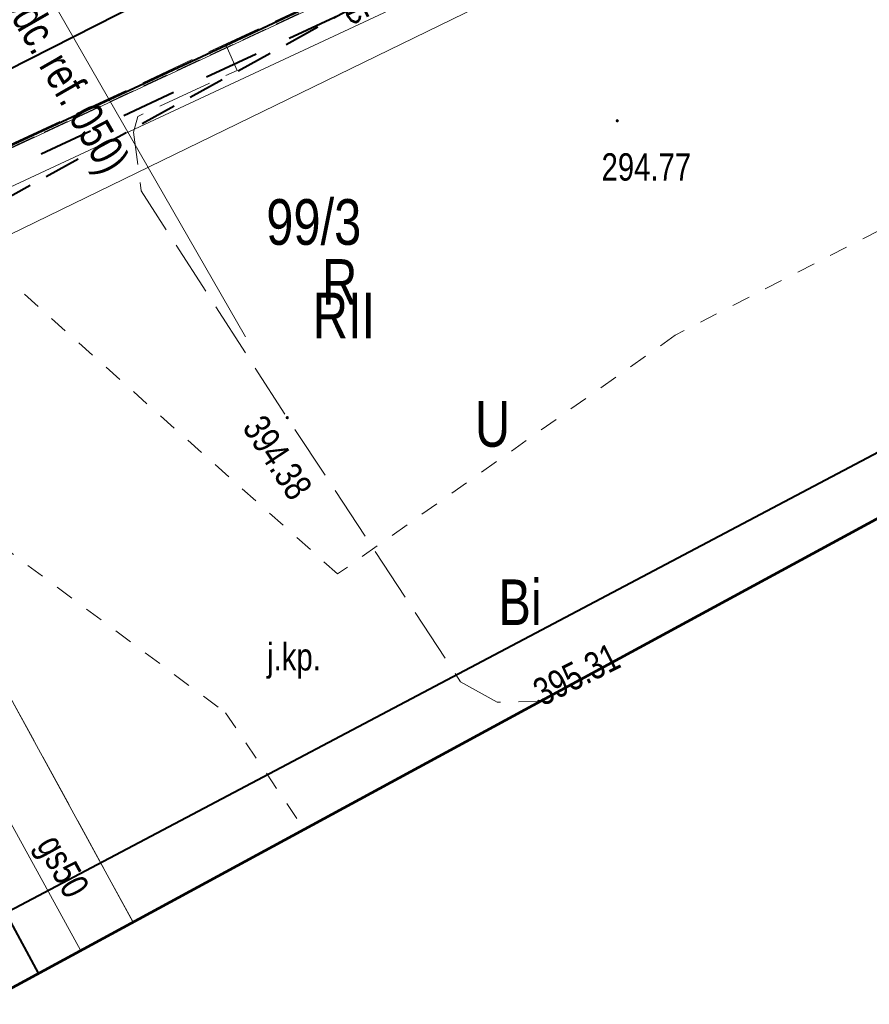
# Model space of a CAD drawing. Header units: metres. Extents: x 7437415 to 7437762, y 5556624 to 5556902.
# Tile 21 of 47: x 7437623 to 7437646, y 5556685 to 5556712. Entities that reach past the tile are written whole.
import ezdxf

# ---------------------------------------------------------------- set-up
doc = ezdxf.new("R2010")
doc.units = ezdxf.units.M
doc.header["$MEASUREMENT"] = 0
for name, pattern in [('EGBO02-500', [2.5, 1.5, -1]), ('EGBU01-500', [1, 0.5, -0.5]), ('KTCR02-500', [1.5, 1, -0.5]), ('KTJZ01-500', [2, 1.5, -0.5])]:
    doc.linetypes.add(name, pattern=pattern)
for name, color, linetype, lineweight in [('BUIB02_01', 250, 'Continuous', 5), ('D_opisy', 7, 'Continuous', 13), ('EGBD03', 250, 'Continuous', 5), ('EGBK02', 250, 'Continuous', 5), ('EGBO02', 250, 'Continuous', 5), ('EGBU01', 250, 'Continuous', 5), ('KTJZ01', 250, 'Continuous', 5), ('KTOK05_01', 250, 'Continuous', 5), ('MPZP', 250, 'Continuous', 5), ('punkt wysokościowy sztuczny', 7, 'Continuous', 5), ('RTPW01', 250, 'Continuous', 5), ('RTPW02', 250, 'Continuous', 5), ('SUPE', 250, 'Continuous', 5), ('SUPG_01', 250, 'Continuous', 5), ('Warstwa 1', 250, 'Continuous', 5)]:
    doc.layers.add(name, color=color, linetype=linetype, lineweight=lineweight)
doc.styles.get("Standard").update_dxf_attribs({"font": 'txt.shx', "width": 0.75})
doc.linetypes.add('KTOK05_01-500', pattern='A,3.75,[13,dgnlstyle-rozp_2015.shx,S=0.002778,R=0,X=0,Y=0],3.75', length=7.5)

# ---------------------------------------------------------------- blocks, each defined once
blk = doc.blocks.new('PW02')
at = {"layer": 'punkt wysokościowy sztuczny', "linetype": 'Continuous', "lineweight": 13}
h = blk.add_hatch(color=0, dxfattribs=at)
edge = h.paths.add_edge_path()
edge.add_arc((0, 0), 0.45, 0, 360)

msp = doc.modelspace()

# ---------------------------------------------------------------- hatches: boundary and pattern name
at = {"layer": 'punkt wysokościowy sztuczny', "linetype": 'Continuous', "lineweight": 13}
msp.add_hatch(color=7, dxfattribs=at).paths.add_polyline_path([(7437636.893, 5556693.674), (7437636.972, 5556693.717, 1.114741)])

# ---------------------------------------------------------------- linework, layer by layer
at = {"layer": 'BUIB02_01', "color": 212, "linetype": 'Continuous', "lineweight": 40, "flags": 128}
msp.add_lwpolyline([(7437578.709, 5556689.08), (7437609.016, 5556704.209), (7437638.73, 5556719.29), (7437644.506, 5556722.382), (7437654.627, 5556703.284)], dxfattribs=at)
at = {"layer": 'BUIB02_01', "color": 7, "linetype": 'Continuous', "lineweight": 13, "flags": 128}
msp.add_lwpolyline([(7437622.47, 5556693.78), (7437625.814, 5556687.667)], dxfattribs=at)
at = {"layer": 'D_opisy'}
msp.add_line((7437614.198, 5556729.255), (7437628.894, 5556703.68), dxfattribs=at)
at = {"layer": 'EGBD03', "color": 96, "linetype": 'Continuous', "lineweight": 13, "flags": 128}
msp.add_lwpolyline([(7437646.68, 5556720.13), (7437608.79, 5556702.48)], dxfattribs=at)
at = {"layer": 'EGBO02', "color": 96, "linetype": 'EGBO02-500', "lineweight": 40, "flags": 128}
msp.add_lwpolyline([(7437509.408, 5556641.775), (7437527.366, 5556653.573), (7437535.53, 5556659.046), (7437540.808, 5556662.655), (7437546.047, 5556666.094), (7437546.417, 5556666.344), (7437547.687, 5556667.174), (7437556.491, 5556673.156), (7437559.221, 5556675.006), (7437566.622, 5556680.047), (7437572.551, 5556684.096), (7437578.927, 5556688.403), (7437581.512, 5556689.607), (7437586.468, 5556691.935), (7437596.734, 5556696.524), (7437608.998, 5556702.025), (7437613.531, 5556704.147), (7437646.901, 5556719.682), (7437664.231, 5556728.731), (7437679.981, 5556736.007), (7437721.816, 5556755.672), (7437743.341, 5556772.789), (7437751.664, 5556779.423)], dxfattribs=at)
at = {"layer": 'EGBU01', "color": 96, "linetype": 'EGBU01-500', "lineweight": 13, "flags": 128}
for points in [[(7437619.76, 5556707.6), (7437646.68, 5556720.13)], [(7437646.68, 5556720.13), (7437619.76, 5556707.6)], [(7437648.92, 5556707.96), (7437640.67, 5556703.73)], [(7437631.42, 5556697.19), (7437619.76, 5556707.6)], [(7437613.32, 5556704.6), (7437628.35, 5556693.39)], [(7437640.67, 5556703.73), (7437631.42, 5556697.19)], [(7437628.35, 5556693.39), (7437630.497, 5556690.207)]]:
    msp.add_lwpolyline(points, dxfattribs=at)
at = {"layer": 'KTJZ01', "color": 7, "linetype": 'KTJZ01-500', "lineweight": 13, "flags": 128}
for points in [[(7437639.91, 5556733.3), (7437648.13, 5556737.1), (7437647.63, 5556734.07), (7437652.6, 5556723.04), (7437646.61, 5556720.21), (7437619.73, 5556707.68), (7437613.29, 5556704.65), (7437611.72, 5556705.29), (7437608.45, 5556703.74), (7437604.8, 5556710.12), (7437602.44, 5556712.14), (7437599.33, 5556712.79), (7437607.41, 5556717.03), (7437608.14, 5556715.01), (7437609.09, 5556713.14), (7437610.29, 5556711.49), (7437612.71, 5556710.2), (7437615.11, 5556710.61), (7437627.71, 5556716.39), (7437641.39, 5556723.55), (7437643.11, 5556725.99), (7437640.63, 5556731.4), (7437639.91, 5556733.3)], [(7437625.815, 5556687.668), (7437637.065, 5556693.767), (7437636.93, 5556693.7), (7437635.79, 5556693.68), (7437634.79, 5556694.24), (7437630.04, 5556701.47), (7437626.04, 5556707.68), (7437625.83, 5556709.29), (7437625.95, 5556709.72), (7437628.67, 5556710.98), (7437628.37, 5556711.66), (7437613.29, 5556704.65), (7437614.86, 5556703.53), (7437619.74, 5556698.93), (7437622.47, 5556693.78), (7437625.815, 5556687.668)]]:
    msp.add_lwpolyline(points, close=True, dxfattribs=at)
at = {"layer": 'KTOK05_01', "color": 7, "linetype": 'KTOK05_01-500', "lineweight": 40, "flags": 128}
msp.add_lwpolyline([(7437655.254, 5556703.63), (7437646.61, 5556720.21), (7437628.37, 5556711.66), (7437613.29, 5556704.65), (7437623.217, 5556686.259)], dxfattribs=at)
at = {"layer": 'MPZP', "color": 212, "linetype": 'KTCR02-500', "lineweight": 40, "flags": 128}
msp.add_lwpolyline([(7437480.406, 5556653.046), (7437497.678, 5556655.366), (7437530.257, 5556663.123), (7437555.691, 5556673.002), (7437601.685, 5556696.111), (7437651.01, 5556723.248), (7437712.92, 5556755.928), (7437752.943, 5556777.073)], dxfattribs=at)
at = {"layer": 'MPZP', "color": 212, "linetype": 'KTOK05_01-500', "lineweight": 40, "flags": 128}
msp.add_lwpolyline([(7437495.183, 5556636.991), (7437534.91, 5556646.91), (7437607.002, 5556679.825), (7437691.32, 5556724.349), (7437761.13, 5556762.033)], dxfattribs=at)
at = {"layer": 'SUPE', "color": 1, "linetype": 'Continuous', "lineweight": 13, "flags": 128}
msp.add_lwpolyline([(7437615.14, 5556700.55), (7437615.85, 5556700.97), (7437614.38, 5556704.02), (7437646.35, 5556718.94), (7437654.54, 5556703.243)], dxfattribs=at)
at = {"layer": 'SUPG_01', "color": 52, "linetype": 'Continuous', "lineweight": 13, "flags": 128}
for points in [[(7437619.69, 5556696.07), (7437615.88, 5556703.29), (7437662.91, 5556726.18), (7437714.76, 5556751.4), (7437750.66, 5556770.86), (7437751.48, 5556771.35)], [(7437624.376, 5556686.888), (7437619.33, 5556696.07)]]:
    msp.add_lwpolyline(points, dxfattribs=at)
at = {"layer": 'Warstwa 1', "color": 207, "linetype": 'Continuous', "lineweight": 53, "true_color": 0x6e1e6e, "flags": 128}
msp.add_lwpolyline([(7437466.384, 5556694.725), (7437479.253, 5556654.299), (7437507.556, 5556623.548), (7437507.556, 5556623.548), (7437761.553, 5556761.255), (7437724.258, 5556829.774), (7437466.384, 5556694.725)], close=True, dxfattribs=at)

# ---------------------------------------------------------------- block references
at = {"layer": 'RTPW02', "color": 7, "linetype": 'Continuous', "lineweight": 13, "xscale": 0.1, "yscale": 0.1, "zscale": 0.1}
for p in [(7437639.08, 5556709.6), (7437630.04, 5556701.47)]:
    msp.add_blockref('PW02', p, dxfattribs=at)

# ---------------------------------------------------------------- texts
at = {"layer": 'D_opisy', "insert": (7437618.28, 5556724.537), "char_height": 0.9, "attachment_point": 1, "rotation": 299.8838}
msp.add_mtext('\\pt11;\\fArial|b0|i0|c238238|p39;Przebudowa zjazdu\\Pkm 0+106.79 (km 1+245.46, odc. ref. 050)', dxfattribs=at)
at = {"layer": 'EGBD03', "color": 96, "linetype": 'Continuous', "lineweight": 30, "insert": (7437629.466, 5556706.186), "char_height": 1.25, "attachment_point": 7, "line_spacing_factor": 0.6}
msp.add_mtext('\\FWORKING_1250;\\H1x;\\W0.8;99/3', dxfattribs=at)
at = {"layer": 'EGBK02', "color": 96, "linetype": 'Continuous', "lineweight": 30, "insert": (7437630.741, 5556704.894), "char_height": 1.25, "attachment_point": 1, "line_spacing_factor": 0.6}
msp.add_mtext('\\FWORKING_1250;\\H1x;\\W0.8;RII', dxfattribs=at)
at = {"layer": 'EGBU01', "color": 96, "linetype": 'Continuous', "lineweight": 30, "char_height": 1.25, "attachment_point": 7, "line_spacing_factor": 0.6}
for s, insert in [('\\FWORKING_1250;\\H1x;\\W0.8;R', (7437630.996, 5556704.561)), ('\\FWORKING_1250;\\H1x;\\W0.8;Bi', (7437635.823, 5556695.79))]:
    msp.add_mtext(s, dxfattribs=dict(at, insert=insert))
at = {"layer": 'KTJZ01', "color": 7, "linetype": 'Continuous', "lineweight": 13, "insert": (7437629.49, 5556694.32), "char_height": 0.75, "attachment_point": 7, "line_spacing_factor": 0.6}
msp.add_mtext('\\FWORKING_1250;\\H1x;\\W0.8;j.kp.', dxfattribs=at)
at = {"layer": 'MPZP', "color": 212, "linetype": 'Continuous', "lineweight": 30, "insert": (7437635.181, 5556700.655), "char_height": 1.25, "attachment_point": 7, "line_spacing_factor": 0.6}
msp.add_mtext('\\FWORKING_1250;\\H1x;\\W0.8;U', dxfattribs=at)
at = {"layer": 'RTPW01', "color": 7, "linetype": 'Continuous', "lineweight": 13, "insert": (7437638.65, 5556707.95), "char_height": 0.75, "attachment_point": 7, "line_spacing_factor": 0.6}
msp.add_mtext('\\FWORKING_1250;\\H1x;\\W0.8;294.77', dxfattribs=at)
at = {"layer": 'RTPW01', "color": 7, "linetype": 'Continuous', "lineweight": 13, "char_height": 0.75, "attachment_point": 7, "line_spacing_factor": 0.6}
for s, insert, rotation in [('\\FWORKING_1250;\\H1x;\\W0.8;394.38', (7437628.781, 5556701.193), 303.304), ('\\FWORKING_1250;\\H1x;\\W0.8;395.31', (7437637.037, 5556693.547), 26.613)]:
    msp.add_mtext(s, dxfattribs=dict(at, insert=insert, rotation=rotation))
at = {"layer": 'SUPE', "color": 1, "linetype": 'Continuous', "lineweight": 13, "width": 0.8}
msp.add_text('eN', height=0.75, rotation=24.944, dxfattribs=at).set_placement((7437631.737, 5556712.217))
at = {"layer": 'SUPG_01', "color": 52, "linetype": 'Continuous', "lineweight": 13, "insert": (7437622.959, 5556689.664), "char_height": 0.75, "attachment_point": 7, "rotation": 298.704, "line_spacing_factor": 0.6}
msp.add_mtext('\\FWORKING_1250;\\H1x;\\W0.8;gs50', dxfattribs=at)

doc.saveas('drawing.dxf')
